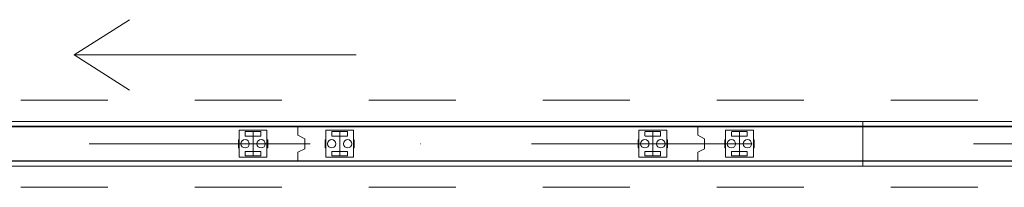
# Model space of a CAD drawing. Header units: metres. Extents: x 10441 to 19716, y -6570 to 1447.
# Tile 50 of 57: x 17593 to 17876, y -3634 to -3586. Entities that reach past the tile are written whole.
import ezdxf
from ezdxf.enums import TextEntityAlignment as Align

# ---------------------------------------------------------------- set-up
doc = ezdxf.new("R2010")
doc.units = ezdxf.units.M
doc.header["$MEASUREMENT"] = 0
doc.linetypes.add('8', pattern=[0.5, 0.25, -0.25])
doc.linetypes.add('DASHDOT', pattern=[25.4, 12.7, -6.35, 0, -6.35])
doc.layers.get('0').update_dxf_attribs({"color": 8})
for name, color, linetype, lineweight in [('#elektryczne', 8, 'Continuous', 20), ('A_B.CIENKIE', 8, 'Continuous', 9), ('A_OSIE', 8, 'Continuous', 13), ('A_OZACZENIE DRZWI', 8, 'Continuous', 13), ('A_OZNACZENIA OKIEN', 8, 'Continuous', 13), ('A_STOLARKA', 8, 'Continuous', 5)]:
    doc.layers.add(name, color=color, linetype=linetype, lineweight=lineweight)
doc.styles.add('m1_romans', font='romans.shx', dxfattribs={"width": 0.8})

# ---------------------------------------------------------------- blocks, each defined once
blk = doc.blocks.new('dwgobject_-16219036_1YUCU1F')
for p, q in [((0, 49), (1000, 49)), ((0, -49), (1000, -49))]:
    blk.add_line(p, q)
for points in [[(0, 49), (0, 64), (1000, 64), (1000, 49)], [(0, 49), (0, -49), (1000, -49), (1000, 49)], [(0, -49), (0, -64), (1000, -64), (1000, -49)]]:
    blk.add_lwpolyline(points, close=True)
blk = doc.blocks.new('GeometrySelector_1YUCU1F9')
blk.add_blockref('dwgobject_-16219036_1YUCU1F', (0, 0))
blk = doc.blocks.new('dwgobject_-16219454_1YUCTZ8')
for p, q in [((0, 34.9), (0, -34.9)), ((-40, 11.5), (-42, 11.5)), ((-42, -11.5), (-42, 11.5)), ((40, 11.5), (42, 11.5)), ((42, -11.5), (42, 11.5)), ((-40, -11.5), (-42, -11.5)), ((40, -11.5), (42, -11.5))]:
    blk.add_line(p, q)
at = {"flags": 128}
blk.add_lwpolyline([(40, -39), (40, 39), (-40, 39), (-40, -39)], close=True, dxfattribs=at)
for points in [[(22.5, 22.9, -0.414214), (21.5, 21.9), (-21.5, 21.9, -0.414214), (-22.5, 22.9), (-22.5, 33.9, -0.414214), (-21.5, 34.9), (21.5, 34.9, -0.414214), (22.5, 33.9)], [(22.5, -22.9, 0.414214), (21.5, -21.9), (-21.5, -21.9, 0.414214), (-22.5, -22.9), (-22.5, -33.9, 0.414214), (-21.5, -34.9), (21.5, -34.9, 0.414214), (22.5, -33.9)]]:
    blk.add_lwpolyline(points, format="xyb", close=True, dxfattribs=at)
for centre in [(-23, 0), (23, 0)]:
    blk.add_circle(centre, 12)
blk = doc.blocks.new('GeometrySelector_1YUCTZ82')
blk.add_blockref('dwgobject_-16219454_1YUCTZ8', (0, 0))
blk = doc.blocks.new('co_panel_parts_moveo_trackroller_r_1YUCTZ83')
blk.add_blockref('GeometrySelector_1YUCTZ82', (0, 0, -3619))
blk = doc.blocks.new('dwgobject_-16219539_1YUCTZ8')
for p, q in [((-500, 50), (500, 50)), ((500, -50), (-500, -50))]:
    blk.add_line(p, q)
blk = doc.blocks.new('GeometrySelector_1YUCTZ83')
blk.add_blockref('dwgobject_-16219539_1YUCTZ8', (0, 0))
blk = doc.blocks.new('dwgobject_-16219532_1YUCTZ8')
blk.add_lwpolyline([(0, -50), (0, -24.40983), (20, -14.40983), (20, 14.40983), (0, 24.40983), (0, 50)])
blk = doc.blocks.new('GeometrySelector_1YUCTZ85')
blk.add_blockref('dwgobject_-16219532_1YUCTZ8', (0, 0))
blk = doc.blocks.new('co_panel_parts_moveo_trackroller_r_1YUCTZ84')
blk.add_blockref('GeometrySelector_1YUCTZ82', (0, 0, -3619))
blk = doc.blocks.new('co_panel_parts_moveo_trackroller_r_1YUCTZ85')
blk.add_blockref('GeometrySelector_1YUCTZ82', (0, 0, -3619))
blk = doc.blocks.new('dwgobject_-16219535_1YUCTZ8')
blk.add_lwpolyline([(0, -50), (0, -24.40983), (20, -14.40983), (20, 14.40983), (0, 24.40983), (0, 50)])
blk = doc.blocks.new('GeometrySelector_1YUCTZ84')
blk.add_blockref('dwgobject_-16219535_1YUCTZ8', (0, 0))
blk = doc.blocks.new('co_panel_parts_moveo_trackroller_r_1YUCTZ86')
blk.add_blockref('GeometrySelector_1YUCTZ82', (0, 0, -3619))
blk = doc.blocks.new('podkład')
at = {"layer": 'A_B.CIENKIE', "color": 8, "linetype": 'Continuous'}
for p, q in [((13426.57, -1351.72), (13442.49, -1341.6)), ((13507.6, -1351.72), (13426.57, -1351.72)), ((13426.57, -1351.72), (13442.49, -1361.85))]:
    blk.add_line(p, q, dxfattribs=at)
at = {"layer": 'A_B.CIENKIE', "color": 8, "linetype": '8', "ltscale": 100}
for p, q in [((12911.3, -1364.7), (13848.8, -1364.7)), ((12911.3, -1389.7), (13848.8, -1389.7))]:
    blk.add_line(p, q, dxfattribs=at)
at = {"layer": 'A_OSIE', "color": 8, "linetype": 'DASHDOT', "ltscale": 5}
blk.add_line((14256.99, -1377.2), (10108.73, -1377.2), dxfattribs=at)
at = {"layer": 'A_STOLARKA', "color": 8, "yscale": 0.1, "zscale": 0.1}
for name, p, xscale in [('GeometrySelector_1YUCU1F9', (13053.3, -1377.2, 0.1), 0.6000000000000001), ('GeometrySelector_1YUCTZ83', (13433.45, -1377.2, 0.1), 0.1149), ('GeometrySelector_1YUCTZ83', (13548.35, -1377.2, 0.1), 0.1149), ('GeometrySelector_1YUCTZ85', (13490.9, -1377.2, 0.1), 0.1), ('GeometrySelector_1YUCTZ84', (13490.9, -1377.2, 0.1), 0.1), ('GeometrySelector_1YUCTZ83', (13663.25, -1377.2, 0.1), 0.1149), ('GeometrySelector_1YUCTZ85', (13605.8, -1377.2, 0.1), 0.1), ('GeometrySelector_1YUCTZ84', (13605.8, -1377.2, 0.1), 0.1), ('GeometrySelector_1YUCU1F9', (13653.3, -1377.2, 0.1), 0.1943), ('co_panel_parts_moveo_trackroller_r_1YUCTZ86', (13478, -1377.2, 362), 0.1), ('co_panel_parts_moveo_trackroller_r_1YUCTZ85', (13502.9, -1377.2, 362), 0.1), ('co_panel_parts_moveo_trackroller_r_1YUCTZ84', (13592.9, -1377.2, 362), 0.1), ('co_panel_parts_moveo_trackroller_r_1YUCTZ83', (13617.8, -1377.2, 362), 0.1)]:
    blk.add_blockref(name, p, dxfattribs=dict(at, xscale=xscale))
at = {"layer": 'A_OZACZENIE DRZWI', "color": 8, "ltscale": 0.1, "style": 'm1_romans', "width": 0.8}
for rotation, p in [(98.4861, (12735.07, -773.13)), (360, (12573.8, -1012.7)), (90, (11565.29, -1150.14)), (90, (11872.29, -1150.14)), (90, (12230.03, -1245.64)), (90, (12385.87, -1249.44)), (90, (11565.29, -1370.89)), (90, (11872.29, -1370.89)), (90, (12230.03, -1370.89)), (90, (12389.3, -1370.89)), (90, (11748.79, -1556.15)), (90, (11986.6, -1556.15)), (90, (12389.3, -1556.15)), (360, (12235.05, -1664.2)), (360, (12235.05, -1880.2)), (90, (11745.78, -2001.94))]:
    blk.add_attdef('SZEROKOSC', text='', height=10, rotation=rotation, dxfattribs=at).set_placement(p, align=Align.BOTTOM_CENTER)
for rotation, p in [(98.4861, (12738.56, -773.47)), (360, (12572.95, -1016.09)), (90, (11568.68, -1150.99)), (90, (11875.68, -1150.99)), (90, (12233.42, -1246.49)), (90, (12389.27, -1250.29)), (90, (11568.68, -1371.74)), (90, (11875.68, -1371.74)), (90, (12233.42, -1371.74)), (90, (12392.69, -1371.74)), (90, (11752.19, -1557)), (90, (11990, -1557)), (90, (12392.69, -1557)), (360, (12234.2, -1667.59)), (360, (12234.2, -1883.59)), (90, (11749.18, -2002.79))]:
    blk.add_attdef('WYSOKOSC', text='', height=10, rotation=rotation, dxfattribs=at).set_placement(p, align=Align.TOP_CENTER)
at = {"layer": 'A_OZNACZENIA OKIEN', "color": 8, "ltscale": 0.1, "style": 'm1_romans', "width": 0.8}
for rotation, p in [(278.8676, (13403.28, -587.56)), (278.8676, (13013.44, -645.27)), (278.8676, (12475.3, -724.92)), (278.8676, (12253.72, -757.72)), (0, (14011.09, -903.42)), (278.8676, (11051.11, -935.72)), (278.8676, (10670.26, -992.09)), (0, (14011.09, -1578.09)), (90, (10823, -2081.55)), (90, (11208, -2081.55)), (90, (11974, -2081.55)), (90, (13179.19, -2081.55)), (90, (13543.19, -2081.55))]:
    blk.add_attdef('WYSOKOSC', text='', height=10, rotation=rotation, dxfattribs=at).set_placement(p, align=Align.TOP_CENTER)
for rotation, p in [(278.8676, (13373.71, -593.04)), (278.8676, (12983.87, -650.74)), (278.8676, (12445.73, -730.4)), (278.8676, (12224.15, -763.19)), (0, (14017.48, -900.03)), (278.8676, (11021.54, -941.2)), (278.8676, (10640.69, -997.57)), (0, (14017.48, -1574.7)), (90, (10819.6, -2080.7)), (90, (11204.6, -2080.7)), (90, (11970.6, -2080.7)), (90, (13175.8, -2080.7)), (90, (13539.8, -2080.7))]:
    blk.add_attdef('SZEROKOSC', text='', height=10, rotation=rotation, dxfattribs=at).set_placement(p, align=Align.BOTTOM_CENTER)

msp = doc.modelspace()

# ---------------------------------------------------------------- block references
at = {"layer": '#elektryczne', "color": 8, "linetype": 'Continuous', "lineweight": 18}
msp.add_blockref('podkład', (4182.37, -2244.78), dxfattribs=at)

doc.saveas('drawing.dxf')
